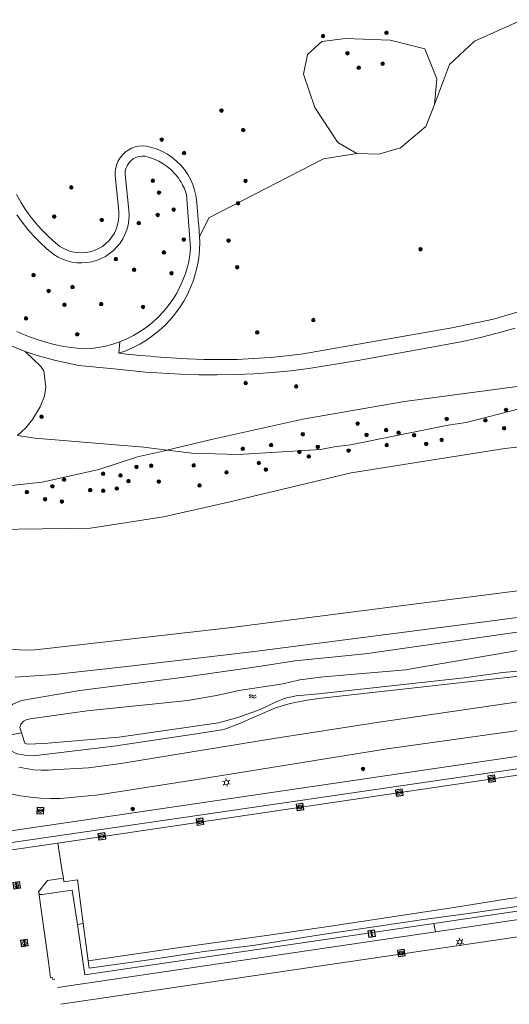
# Model space of a CAD drawing. Header units: metres. Extents: x 94279 to 96109, y 461866 to 463040.
# Tile 44 of 175: x 94889 to 94962, y 462020 to 462165. Entities that reach past the tile are written whole.
import ezdxf

# ---------------------------------------------------------------- set-up
doc = ezdxf.new("R2010")
doc.units = ezdxf.units.M
doc.layers.get('0').update_dxf_attribs({"linetype": 'CONTINUOUS'})
for name, color, linetype, lineweight in [('G_GRENS_ALGEMEEN_0', 251, 'CONTINUOUS', 13), ('K_DUIKER_LIJN_-1', 251, 'CONTINUOUS', 13), ('Q_BOOM_0', 251, 'CONTINUOUS', 13), ('Q_KOLK_0', 251, 'CONTINUOUS', 13), ('Q_LICHTMAST_0', 251, 'CONTINUOUS', 13), ('Q_VERKEERSBORDPAAL_0', 251, 'CONTINUOUS', 13), ('Q_WATERLEIDINGPUT_0', 251, 'CONTINUOUS', 13), ('S_GBKN_SYMBOOL_WATER_0', 251, 'CONTINUOUS', 13), ('T_CULTUURGRENS_0', 251, 'CONTINUOUS', 13), ('V_WEGGRENS_0', 251, 'CONTINUOUS', 13), ('W_WATERGRENS_0', 251, 'CONTINUOUS', 13)]:
    doc.layers.add(name, color=color, linetype=linetype, lineweight=lineweight)

# ---------------------------------------------------------------- blocks, each defined once
blk = doc.blocks.new('Q_LICHTMAST')
for points in [[(-0.26, 0.15), (-0.52, 0.3)], [(0, 0.3), (0, 0.6)], [(0.26, 0.15), (0.52, 0.3)], [(-0.26, -0.15), (-0.52, -0.3)], [(0, -0.3), (0, -0.6)], [(0.26, -0.15), (0.52, -0.3)]]:
    blk.add_lwpolyline(points)
blk.add_circle((0, 0), 0.3)
blk = doc.blocks.new('Q_WATERLEIDINGPUT')
blk.add_lwpolyline([(-0.5, 0.5), (0.5, 0.5), (0.5, -0.5), (-0.5, -0.5)], close=True)
for points in [[(-0.44, 0.46), (0.44, 0.46, -0.414214), (0.46, 0.44), (0.46, -0.44, -0.414214), (0.44, -0.46), (-0.44, -0.46, -0.414214), (-0.46, -0.44), (-0.46, 0.44), (-0.46, 0.44), (-0.46, 0.45), (-0.46, 0.45), (-0.46, 0.45), (-0.46, 0.45), (-0.46, 0.45), (-0.46, 0.45), (-0.46, 0.46), (-0.46, 0.46), (-0.46, 0.46), (-0.45, 0.46), (-0.45, 0.46), (-0.45, 0.46), (-0.45, 0.46), (-0.45, 0.46), (-0.45, 0.46), (-0.44, 0.46), (-0.44, 0.46)], [(-0.34, 0.1, 0.380426), (-0.28, -0.18)], [(-0.01, 0.27, 0.240218), (-0.34, 0.1)], [(-0.19, 0.04, 0.853344), (-0.19, -0.03)], [(0.33, 0.11, 0.240191), (-0.01, 0.27)], [(0.18, -0.03, 0.849746), (0.18, 0.04)], [(0.27, -0.18, 0.380426), (0.33, 0.11)], [(-0.28, -0.18, 0.148452), (0.01, -0.26)], [(0.01, -0.26, 0.131742), (0.27, -0.18)]]:
    blk.add_lwpolyline(points, format="xyb")
for points in [[(-0.19, 0.04), (0.18, 0.04)], [(0.18, -0.03), (-0.19, -0.03)]]:
    blk.add_lwpolyline(points)
blk = doc.blocks.new('Q_KOLK')
blk.add_lwpolyline([(-0.5, 0.5), (0.5, 0.5), (0.5, -0.5), (-0.5, -0.5)], close=True)
for points in [[(-0.44, 0.46), (0.44, 0.46, -0.414214), (0.46, 0.44), (0.46, -0.44, -0.414214), (0.44, -0.46), (-0.44, -0.46, -0.414214), (-0.46, -0.44), (-0.46, 0.44, -0.414214), (-0.44, 0.46)], [(-0.34, 0.1, 0.380426), (-0.28, -0.18)], [(-0.01, 0.27, 0.240218), (-0.34, 0.1)], [(-0.19, 0.04, 0.853344), (-0.19, -0.03)], [(0.33, 0.11, 0.240191), (-0.01, 0.27)], [(0.18, -0.03, 0.849746), (0.18, 0.04)], [(0.27, -0.18, 0.380426), (0.33, 0.11)], [(-0.28, -0.18, 0.148452), (0.01, -0.26)], [(0.01, -0.26, 0.131742), (0.27, -0.18)]]:
    blk.add_lwpolyline(points, format="xyb")
for points in [[(-0.19, 0.04), (0.18, 0.04)], [(0.18, -0.03), (-0.19, -0.03)]]:
    blk.add_lwpolyline(points)
blk = doc.blocks.new('WATERSYMBOOL')
for points in [[(-0.5, 0.15), (-0.44, 0.21), (-0.31, 0.27), (-0.19, 0.27), (-0.06, 0.21), (0, 0.15), (0.06, 0.09), (0.19, 0.02), (0.31, 0.02), (0.44, 0.09), (0.5, 0.15)], [(-0.5, -0.15), (-0.44, -0.09), (-0.31, -0.02), (-0.19, -0.02), (-0.06, -0.09), (0, -0.15), (0.06, -0.21), (0.19, -0.27), (0.31, -0.27), (0.44, -0.21), (0.5, -0.15)]]:
    blk.add_lwpolyline(points)
blk = doc.blocks.new('Q_BOOM')
for radius in [0.27, 0.18, 0.09]:
    blk.add_circle((0, 0), radius)
blk = doc.blocks.new('Q_VERKEERSBORDPAAL')
for points in [[(-0.5, 0.5), (0.5, 0.5), (0.5, -0.5), (-0.5, -0.5)], [(-0.08, 0.33), (0.07, 0.33), (0.07, -0.33), (-0.08, -0.33)]]:
    blk.add_lwpolyline(points, close=True)
blk.add_lwpolyline([(-0.44, 0.46), (0.44, 0.46, -0.414214), (0.46, 0.44), (0.46, -0.44, -0.414214), (0.44, -0.46), (-0.44, -0.46, -0.414214), (-0.46, -0.44), (-0.46, 0.44), (-0.46, 0.44), (-0.46, 0.45), (-0.46, 0.45), (-0.46, 0.45), (-0.46, 0.45), (-0.46, 0.45), (-0.46, 0.45), (-0.46, 0.46), (-0.46, 0.46), (-0.46, 0.46), (-0.45, 0.46), (-0.45, 0.46), (-0.45, 0.46), (-0.45, 0.46), (-0.45, 0.46), (-0.45, 0.46), (-0.44, 0.46), (-0.44, 0.46)], format="xyb")

msp = doc.modelspace()

# ---------------------------------------------------------------- linework, layer by layer
at = {"layer": 'G_GRENS_ALGEMEEN_0'}
msp.add_lwpolyline([(94997.09, 462038.35), (94996.97, 462039.4), (94975.43, 462035.82), (94955.36, 462032.95), (94948.77, 462032.05), (94933.82, 462029.85), (94924.22, 462028.33), (94916.71, 462027.35), (94908.5, 462026.13), (94899.68, 462024.91), (94899.54, 462026.01)], dxfattribs=at)
at = {"layer": 'K_DUIKER_LIJN_-1'}
msp.add_line((94889.69, 462059.7), (94866.28, 462055.29), dxfattribs=at)
at = {"layer": 'T_CULTUURGRENS_0'}
for p, q in [((94911.29, 462101.51), (94911.19, 462101.53)), ((94977.86, 462056.58), (94880.29, 462042.31)), ((94895.04, 462043.39), (94977.98, 462055.64)), ((94886.04, 462042.07), (94895.04, 462043.39)), ((94895.03, 462022.03), (94950.87, 462030.28)), ((94950.64, 462031.53), (94899.03, 462023.94)), ((94950.87, 462030.28), (94950.64, 462031.53))]:
    msp.add_line(p, q, dxfattribs=at)
for points in [[(94950.74, 462152.65), (94952.97, 462158.55), (94956.66, 462161.99), (94964.58, 462165.56)], [(94939.25, 462145.38), (94936.43, 462147.02), (94933.03, 462152.18), (94931.39, 462157.11), (94931.97, 462160.04), (94934.09, 462161.92), (94937.6, 462162.39), (94944.17, 462162.15), (94949.33, 462160.86)], [(94949.33, 462160.86), (94951.09, 462156.41), (94950.74, 462152.65)], [(94939.25, 462145.38), (94942.53, 462145.26), (94945.7, 462146.2), (94949.45, 462149.37), (94950.74, 462152.65)], [(94916.01, 462133.06), (94917.38, 462135.85), (94934.33, 462144.57), (94939.25, 462145.38)], [(94911.19, 462101.53), (94917.98, 462103.13), (94931.29, 462106.07), (94946.3, 462108.71), (94967.04, 462111.49), (94975.56, 462113.2), (94993.46, 462120.57), (94995.99, 462123.42), (94998.91, 462124.88)], [(94998.91, 462124.88), (94996.43, 462122.27), (94990.94, 462118.21), (94984.13, 462114.91), (94968.37, 462109.23), (94963.46, 462107.65), (94955.43, 462105.59), (94952.74, 462105.2), (94938.33, 462102.28), (94935.89, 462102.01), (94933.9, 462101.6), (94921.74, 462100.86), (94914.86, 462101.06), (94911.29, 462101.51)], [(94890.22, 462116.11), (94892.55, 462113.87), (94893, 462113.25), (94893.26, 462110.84), (94893.09, 462109.51), (94892.46, 462107.9), (94891.31, 462106.03), (94890.33, 462104.79), (94889.11, 462103.67)], [(95025.92, 462115.14), (95014.1, 462110.41), (95002.34, 462107.78), (94980.2, 462103.91), (94961.16, 462101.74), (94938.41, 462098.18), (94920.3, 462093.84), (94910.7, 462091.67), (94899.87, 462089.97), (94878.5, 462089.66), (94874.79, 462090.12), (94873.55, 462091.36), (94873.4, 462093.07), (94874.48, 462094.61), (94875.56, 462095.39), (94877.73, 462095.85), (94882.68, 462095.7), (94892.75, 462096.78), (94901.1, 462098.64), (94906.83, 462100.5), (94911.29, 462101.51)], [(94889.11, 462103.67), (94891.65, 462103.29), (94907.77, 462101.96), (94911.19, 462101.53)], [(94963.67, 462074.68), (94940.49, 462071.39)], [(94940.49, 462071.39), (94930.1, 462070.34), (94925.1, 462069.55), (94913.38, 462067.88), (94898.31, 462065.97), (94889.67, 462064.47), (94888.41, 462063.96), (94887.64, 462063.3), (94887.19, 462062.39), (94886.96, 462061.46), (94886.93, 462060.5), (94887.19, 462058.73), (94887.57, 462057.74), (94888.05, 462057.1), (94889, 462056.6)], [(94889, 462056.6), (94890.22, 462056.42), (94891.76, 462056.35), (94892.24, 462056.4), (94903.35, 462057.74), (94915.83, 462059.61), (94919.6, 462060.22), (94921.79, 462061.06), (94927.25, 462063.38), (94929.38, 462064.05), (94931.6, 462064.5), (94933.59, 462064.8), (94968.58, 462068.66)], [(94880.29, 462042.31), (94880.04, 462044.01), (94977.6, 462058.39)], [(94974.94, 462035.1), (94965.97, 462033.78), (94950.64, 462031.53)]]:
    msp.add_lwpolyline(points, dxfattribs=at)
at = {"layer": 'V_WEGGRENS_0'}
for p, q in [((94904.05, 462115.84), (94904.2, 462117.54)), ((94895.66, 462039.53), (94895.04, 462043.39)), ((94895.87, 462038.23), (94895.66, 462039.53)), ((94898.82, 462031.5), (94897.94, 462031.35)), ((94897.94, 462031.35), (94899.03, 462023.94)), ((94899.54, 462026.01), (94898.82, 462031.5))]:
    msp.add_line(p, q, dxfattribs=at)
for points in [[(94888.97, 462139.3), (94889.58, 462138.2), (94890.25, 462137.14), (94890.98, 462136.12), (94891.76, 462135.14), (94892.59, 462134.2), (94893.46, 462133.3), (94894.39, 462132.45), (94895.35, 462131.65), (94895.93, 462131.31), (94896.54, 462131.04), (94897.17, 462130.84), (94897.83, 462130.73), (94898.5, 462130.68), (94899.16, 462130.73), (94899.82, 462130.84), (94900.46, 462131.04), (94901.07, 462131.31), (94901.64, 462131.65), (94902.17, 462132.06), (94902.64, 462132.53), (94903.06, 462133.05), (94903.41, 462133.61), (94903.7, 462134.21), (94903.9, 462134.85), (94904.04, 462135.5), (94904.09, 462136.17), (94904.06, 462136.83), (94903.52, 462142.15), (94903.53, 462142.7), (94903.61, 462143.25), (94903.76, 462143.78), (94903.98, 462144.29), (94904.27, 462144.76), (94904.62, 462145.19), (94905.02, 462145.57), (94905.47, 462145.89), (94905.96, 462146.15), (94906.48, 462146.35), (94907.02, 462146.46), (94907.57, 462146.51), (94908.12, 462146.48), (94908.95, 462146.29), (94909.75, 462146.01), (94910.53, 462145.67), (94911.27, 462145.26), (94911.97, 462144.78), (94912.62, 462144.24), (94913.22, 462143.64), (94913.76, 462142.99), (94914.25, 462142.29), (94914.66, 462141.56), (94915.01, 462140.78), (94915.28, 462139.98), (94915.48, 462139.15), (94915.56, 462138.58), (94915.62, 462138.01), (94915.67, 462137.43), (94915.71, 462136.85), (94915.74, 462136.27), (94915.82, 462135.47), (94915.9, 462134.67), (94915.96, 462133.86), (94916.01, 462133.06)], [(94904.2, 462117.54), (94905.25, 462117.98), (94906.26, 462118.48), (94907.23, 462119.06), (94908.16, 462119.7), (94909.05, 462120.41), (94909.88, 462121.17), (94910.66, 462121.99), (94911.38, 462122.87), (94912.04, 462123.79), (94912.63, 462124.75), (94913.1, 462125.64), (94913.51, 462126.55), (94913.86, 462127.48), (94914.16, 462128.43), (94914.4, 462129.4), (94914.58, 462130.39), (94914.69, 462131.38), (94914.07, 462139.3), (94913.77, 462140.2), (94913.49, 462140.72), (94913.43, 462140.85), (94913.27, 462141.12), (94913.1, 462141.4), (94912.92, 462141.66), (94912.73, 462141.92), (94912.53, 462142.17), (94911.79, 462142.96), (94911.23, 462143.44), (94910.62, 462143.87), (94909.98, 462144.24), (94909.31, 462144.56), (94908.61, 462144.81), (94907.9, 462145), (94907.45, 462145), (94907, 462144.93), (94906.58, 462144.79), (94906.18, 462144.57), (94905.83, 462144.29), (94905.53, 462143.95), (94905.29, 462143.57), (94905.13, 462143.15), (94905.03, 462142.71), (94905.02, 462142.26), (94905.55, 462136.98), (94905.59, 462136.25), (94905.55, 462135.52), (94905.43, 462134.8), (94905.24, 462134.09), (94904.98, 462133.4), (94904.65, 462132.75), (94904.25, 462132.13), (94903.8, 462131.56), (94903.28, 462131.04), (94902.71, 462130.57), (94902.1, 462130.17), (94901.45, 462129.83), (94900.77, 462129.56), (94900.07, 462129.36), (94899.34, 462129.24), (94898.61, 462129.19), (94897.88, 462129.21), (94897.15, 462129.31), (94896.44, 462129.49), (94895.75, 462129.74), (94895.09, 462130.06), (94894.47, 462130.44), (94893.43, 462131.29), (94892.45, 462132.2), (94891.51, 462133.16), (94890.62, 462134.16), (94889.79, 462135.21), (94889.01, 462136.3)], [(94916.01, 462133.06), (94916.04, 462132.25), (94916, 462131.11), (94915.89, 462129.97), (94915.7, 462128.85), (94915.43, 462127.73), (94915.1, 462126.64), (94914.69, 462125.57), (94914.21, 462124.53), (94913.66, 462123.53), (94913.05, 462122.56), (94912.37, 462121.64), (94911.64, 462120.76), (94910.85, 462119.93), (94910, 462119.16), (94909.11, 462118.45), (94908.17, 462117.79), (94907.19, 462117.2), (94906.17, 462116.68), (94905.12, 462116.22), (94904.05, 462115.84)], [(94890.22, 462116.11), (94888.91, 462116.63), (94887.63, 462117.2), (94886.37, 462117.82), (94885.14, 462118.5), (94883.94, 462119.23), (94882.77, 462120.01), (94881.63, 462120.84), (94880.56, 462121.71), (94879.54, 462122.64), (94878.57, 462123.62), (94877.66, 462124.65), (94876.8, 462125.73), (94876, 462126.86)], [(94904.05, 462115.84), (94904.83, 462115.75), (94905.62, 462115.67), (94906.41, 462115.6), (94907.19, 462115.52), (94907.98, 462115.46), (94908.74, 462115.39), (94909.49, 462115.33), (94910.25, 462115.28), (94911.01, 462115.22), (94911.76, 462115.17), (94914.21, 462115.02), (94916.65, 462114.93), (94919.1, 462114.9), (94921.55, 462114.94), (94923.99, 462115.05), (94926.43, 462115.22), (94928.87, 462115.46), (94931.3, 462115.77), (94953.3, 462119.6), (94959.47, 462120.88), (94965.48, 462122.65)], [(94888.99, 462119.06), (94890.33, 462118.48), (94891.7, 462117.96), (94893.1, 462117.52), (94894.52, 462117.15), (94895.96, 462116.86), (94897.41, 462116.64), (94898.87, 462116.49), (94899.96, 462116.56), (94901.04, 462116.7), (94902.11, 462116.91), (94903.17, 462117.19), (94904.2, 462117.54)], [(94962.65, 462119.54), (94960, 462118.8), (94957.33, 462118.13), (94954.64, 462117.54), (94949.24, 462116.56), (94939.4, 462114.79), (94932.15, 462113.59), (94929.46, 462113.26), (94926.76, 462113.01), (94924.05, 462112.82), (94921.35, 462112.69), (94918.63, 462112.64), (94915.92, 462112.66), (94913.21, 462112.74), (94908.04, 462113.05), (94903.81, 462113.48)], [(94903.81, 462113.48), (94898.18, 462114.05), (94894.75, 462114.79), (94893.83, 462115), (94892.92, 462115.24), (94892.01, 462115.5), (94891.11, 462115.79), (94890.22, 462116.11)], [(94875.43, 462081.43), (94876.8, 462079.17), (94877.49, 462078.25), (94878.24, 462077.37), (94879.05, 462076.55), (94879.91, 462075.79), (94880.82, 462075.09), (94881.78, 462074.45), (94882.78, 462073.88), (94883.81, 462073.38), (94884.88, 462072.95), (94885.97, 462072.59), (94887.09, 462072.31), (94888.22, 462072.1), (94889.37, 462071.98), (94890.52, 462071.93), (94891.67, 462071.96), (94893.5, 462072.16), (94920.33, 462075.23), (94962.29, 462080.63), (95012.59, 462087.24), (95016.86, 462088.01), (95032.83, 462090.16)], [(95004.81, 462082.27), (94958.89, 462076.2), (94924.14, 462071.74), (94904.83, 462069.46), (94894.56, 462068.34), (94888.73, 462067.92)], [(94889.3, 462054.65), (94890.38, 462054.42), (94891.47, 462054.26), (94892.57, 462054.19), (94893.68, 462054.19), (94894.24, 462054.22), (94899.58, 462054.53), (94904.39, 462055.18), (94927.01, 462058.88), (94942.21, 462061.24), (94976.62, 462066.25)], [(94977.18, 462062.02), (94943.75, 462057.35), (94915.95, 462052.86), (94901.1, 462050.53), (94895.47, 462049.99), (94893.97, 462049.98), (94892.48, 462050.06), (94891, 462050.19), (94889.52, 462050.41), (94888.06, 462050.69), (94886.61, 462051.04), (94885.18, 462051.46), (94883.77, 462051.95), (94882.38, 462052.5), (94881.02, 462053.12), (94879.7, 462053.8), (94878.41, 462054.55), (94877.15, 462055.36), (94875.94, 462056.22)], [(94991.51, 462039.53), (94988.47, 462039.09), (94980.52, 462037.91), (94975.81, 462037.19), (94967.87, 462036.01), (94961.59, 462035.15), (94953.59, 462033.87), (94946.1, 462032.74), (94936.05, 462031.24), (94926.23, 462029.78), (94912.75, 462027.92), (94899.54, 462026.01)], [(94892.23, 462036.04), (94892.21, 462036.19), (94893.52, 462037.86), (94895.87, 462038.23)], [(94898.82, 462031.5), (94897.94, 462037.96), (94895.96, 462037.68), (94895.87, 462038.23)], [(94892.23, 462036.04), (94892.31, 462035.91), (94892.44, 462035.82), (94892.59, 462035.79), (94892.74, 462035.81), (94897.19, 462036.44), (94897.94, 462031.35)], [(94892.23, 462036.04), (94893.69, 462025.82), (94893.97, 462023.49), (94894.26, 462023.54), (94894.3, 462023.22), (94894.62, 462023.28)], [(94895.5, 462019.56), (94993.88, 462034.06), (95000, 462034.78), (95004.54, 462035.19)], [(94950.87, 462030.28), (94966.16, 462032.54), (94975.14, 462033.86)]]:
    msp.add_lwpolyline(points, dxfattribs=at)
at = {"layer": 'W_WATERGRENS_0'}
for points in [[(94964.8, 462072.16), (94946.97, 462069.1)], [(94946.97, 462069.1), (94946.5, 462069.02), (94934.31, 462068.01), (94930.83, 462067.55), (94928.37, 462066.96), (94921.81, 462065.95), (94918.78, 462065.26), (94914.29, 462064.49), (94899.37, 462062.95), (94890.99, 462061.78), (94890.37, 462061.61), (94890, 462061.42), (94889.57, 462060.97), (94889.44, 462060.48), (94890.18, 462058.18), (94890.51, 462058.03), (94893, 462058.13), (94904.09, 462059.06), (94918.8, 462061.18), (94921.83, 462062.03), (94924.96, 462063.14), (94927.22, 462064.24), (94928.64, 462064.84), (94930.3, 462065.18), (94933.59, 462065.47), (94955.11, 462067.83), (94960.86, 462068.65), (94965.2, 462069.02)]]:
    msp.add_lwpolyline(points, dxfattribs=at)

# ---------------------------------------------------------------- block references
at = {"layer": 'Q_BOOM_0'}
for p, rotation in [((94934.26, 462162.74), 7.5914438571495), ((94943.64, 462163.23), 177.9598803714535), ((94937.86, 462160.21), 177.9598803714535), ((94939.54, 462158.07), 177.9598803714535), ((94943.08, 462158.65), 177.9598803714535), ((94919.24, 462151.72), 135.1433586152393), ((94922.46, 462148.85), 27.20488547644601), ((94910.41, 462147.43), 156.1267460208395), ((94913.72, 462145.45), 135.1433586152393), ((94909.1, 462141.35), 144.6782600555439), ((94922.8, 462141.32), 27.20488547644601), ((94897.05, 462140.36), 95.80238585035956), ((94910.01, 462139.59), 124.0858869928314), ((94921.7, 462138.03), 27.20488547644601), ((94894.53, 462136.06), 131.413595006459), ((94909.82, 462136.29), 86.87219387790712), ((94912.18, 462137.08), 94.48390100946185), ((94901.55, 462135.55), 78.58901687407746), ((94907.02, 462135.09), 80.89737751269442), ((94913.68, 462132.65), 94.48390100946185), ((94920.29, 462132.5), 63.88024384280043), ((94910.74, 462130.75), 79.73619267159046), ((94948.67, 462131.23), 9.876905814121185), ((94903.63, 462129.76), 39.4653626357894), ((94891.47, 462127.39), 140.5120054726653), ((94906.33, 462128.18), 45.38675445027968), ((94911.86, 462127.67), 69.22219178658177), ((94921.57, 462128.56), 80.43886366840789), ((94893.7, 462125.05), 160.2305332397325), ((94897.24, 462125.62), 172.0025265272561), ((94896.03, 462123.01), 168.4294248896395), ((94901.48, 462123.1), 18.75021347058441), ((94907.65, 462122.7), 42.52910715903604), ((94890.35, 462120.99), 156.4936463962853), ((94932.83, 462120.74), 9.876905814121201), ((94897.93, 462118.64), 174.367127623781), ((94924.54, 462118.92), 4.053922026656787), ((94922.82, 462111.43), 2.578577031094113), ((94930.29, 462110.93), 6.925845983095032), ((94961.31, 462107.45), 14.38826108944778), ((94892.65, 462106.45), 58.26793819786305), ((94952.55, 462106.12), 11.45513955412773), ((94958.27, 462105.92), 14.38826108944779), ((94939.38, 462105.44), 9.942443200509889), ((94943.59, 462104.48), 11.45513955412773), ((94945.42, 462104.09), 11.45513955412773), ((94961.03, 462104.76), 14.38826108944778), ((94931.26, 462103.86), 12.46225470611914), ((94940.7, 462103.77), 11.45513955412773), ((94947.73, 462103.72), 11.45513955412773), ((94951.8, 462103.03), 11.45513955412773), ((94922.39, 462101.71), 3.482455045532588), ((94926.59, 462102.25), 3.482455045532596), ((94930.78, 462101.26), 3.482455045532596), ((94933.49, 462101.99), 3.482455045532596), ((94938.03, 462101.44), 6.314417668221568), ((94943.67, 462102.26), 11.45513955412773), ((94949.51, 462102.44), 11.45513955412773), ((94932.16, 462100.59), 3.482455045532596), ((94906.68, 462099.04), 17.97452203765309), ((94908.86, 462099.2), 12.8470614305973), ((94915.14, 462099.25), 178.3348939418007), ((94924.77, 462099.61), 3.482455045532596), ((94925.82, 462098.64), 3.482455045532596), ((94895.99, 462097.14), 12.53316270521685), ((94901.75, 462098.01), 17.97452203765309), ((94904.31, 462097.77), 17.97452203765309), ((94905.49, 462096.94), 17.97452203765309), ((94909.97, 462096.87), 12.84706143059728), ((94919.99, 462098.23), 178.3348939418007), ((94894.26, 462096.16), 12.53316270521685), ((94899.84, 462095.6), 12.53316270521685), ((94901.76, 462095.51), 12.53316270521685), ((94903.77, 462095.84), 17.97452203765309), ((94916.01, 462096.3), 12.72966962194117), ((94890.49, 462095.3), 6.148877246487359), ((94893.18, 462094.26), 12.53316270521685), ((94895.65, 462093.9), 12.53316270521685), ((94940.17, 462054.37), 8.387205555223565), ((94906.13, 462048.45), 8.387205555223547)]:
    msp.add_blockref('Q_BOOM', p, dxfattribs=dict(at, rotation=rotation))
at = {"layer": 'Q_KOLK_0'}
for p, rotation in [((94959.2, 462052.94), 8.39754727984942), ((94945.55, 462050.88), 8.39754727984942), ((94930.85, 462048.75), 8.39754727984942), ((94916.06, 462046.56), 8.397547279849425), ((94901.56, 462044.38), 8.397547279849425), ((94888.98, 462037.16), 98.30767767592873), ((94890.12, 462028.63), 98.30767767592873), ((94945.83, 462027.16), 8.383188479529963)]:
    msp.add_blockref('Q_KOLK', p, dxfattribs=dict(at, rotation=rotation))
at = {"layer": 'Q_LICHTMAST_0'}
for p, rotation in [((94919.98, 462052.34), 9.163902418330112), ((94954.48, 462028.78), 8.383188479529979)]:
    msp.add_blockref('Q_LICHTMAST', p, dxfattribs=dict(at, rotation=rotation))
at = {"layer": 'Q_VERKEERSBORDPAAL_0', "rotation": 8.362338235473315}
msp.add_blockref('Q_VERKEERSBORDPAAL', (94941.47, 462030.01), dxfattribs=at)
at = {"layer": 'Q_WATERLEIDINGPUT_0', "rotation": 177.310229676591}
msp.add_blockref('Q_WATERLEIDINGPUT', (94892.48, 462048.2), dxfattribs=at)
at = {"layer": 'S_GBKN_SYMBOOL_WATER_0', "rotation": 8.789487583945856}
msp.add_blockref('WATERSYMBOOL', (94923.84, 462065.09), dxfattribs=at)

doc.saveas('drawing.dxf')
